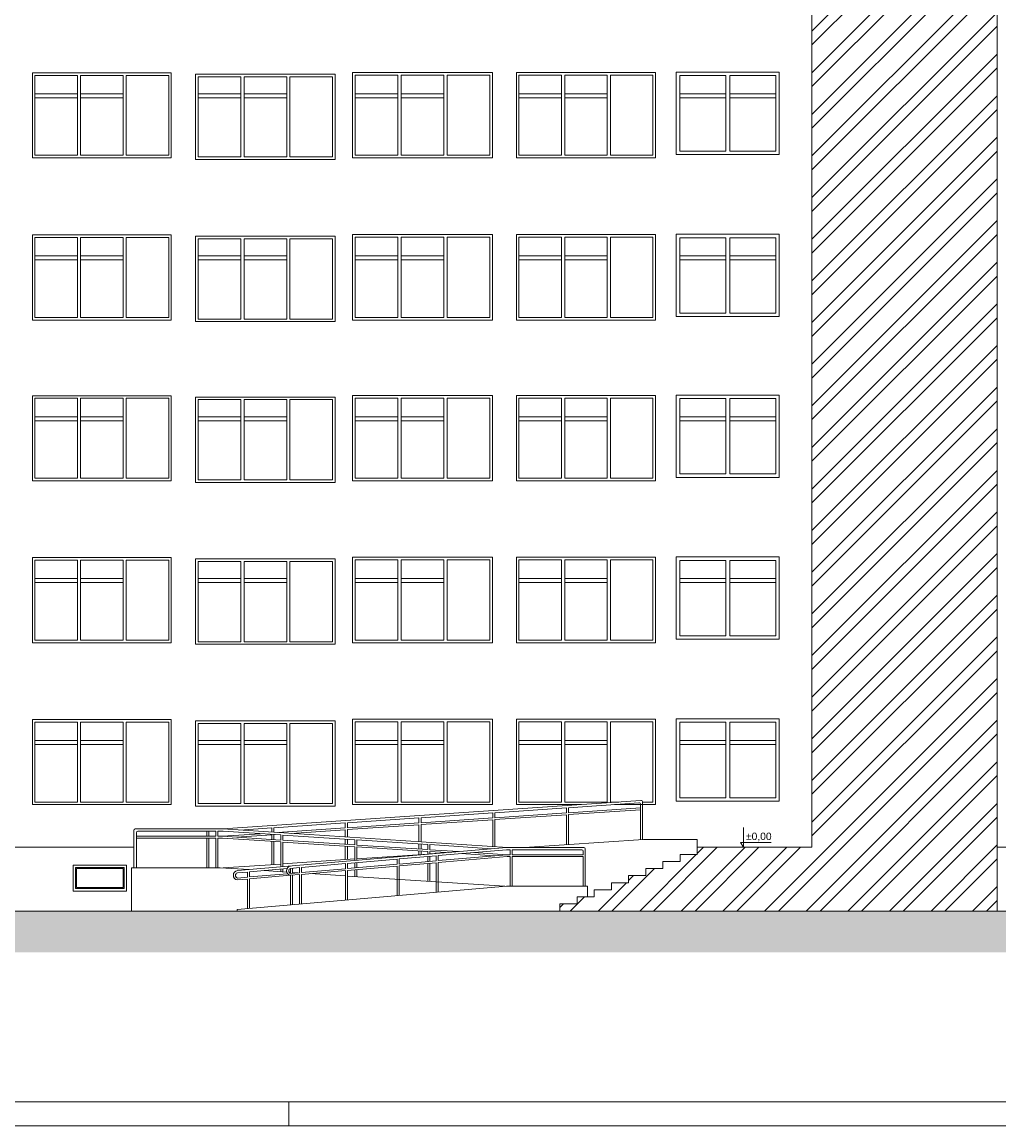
# Paper-space layout 'A-16 INWENTARYZACJA - ELEWACJE' of a CAD drawing. Header units: millimetres. Extents: x 0 to 1100, y 0 to 900.
# Tile 3 of 20: x 326 to 525, y 0 to 225. Entities that reach past the tile are written whole.
import ezdxf
from ezdxf.xclip import XClip

# ---------------------------------------------------------------- set-up
doc = ezdxf.new("R2010")
doc.units = ezdxf.units.MM
doc.header["$MEASUREMENT"] = 0
doc.header["$XCLIPFRAME"] = 0
for name, color, linetype, lineweight in [('A_Arkusz_Nr_pióra__1', 7, 'Continuous', 20), ('A_ściany_Nr_pióra__1', 7, 'Continuous', 20), ('A_ściany_Nr_pióra__2', 8, 'Continuous', 13), ('A_ściany_Nr_pióra__3', 252, 'Continuous', 13)]:
    doc.layers.add(name, color=color, linetype=linetype, lineweight=lineweight)
doc.layers.add('A_Arkusz_Nr_pióra__237', color=7, linetype='Continuous', lineweight=5, true_color=0x343434)
doc.layers.add('A_wymiary_Nr_pióra__7', color=7, linetype='Continuous', lineweight=18, true_color=0x171717)
doc.layers.add('A_ściany', color=7, linetype='Continuous')
doc.styles.add('STYL_AUTOMATYCZNY_4', font='arial.ttf')

# ---------------------------------------------------------------- blocks, each defined once
blk = doc.blocks.new('Rysunek_4_4', base_point=(-445.32, 1341.78))
at = {"layer": 'A_ściany', "linetype": 'Continuous', "lineweight": 13}
h = blk.add_hatch(dxfattribs=at)
h.set_pattern_fill('stal_0004', color=8, style=0, pattern_type=2)
h.set_pattern_definition([(45, (-445.321, 1341.7765), (-4.24264, 4.24264), []), (45, (-446.7353, 1343.1907), (-4.24264, 4.24264), [])])
h.paths.add_polyline_path([(524.42, 43.8), (524.42, 403.68), (486.67, 403.68), (486.67, 56.8), (463.3, 56.8), (463.3, 55.35), (459.8, 55.35), (459.8, 53.91), (456.3, 53.91), (456.3, 52.46), (452.8, 52.46), (452.8, 51.02), (449.3, 51.02), (449.3, 49.57), (445.8, 49.57), (445.8, 48.13), (442.3, 48.13), (442.3, 46.68), (438.8, 46.68), (438.8, 45.24), (435.3, 45.24), (435.3, 43.8)])
blk.add_hatch(color=8, dxfattribs=at).paths.add_polyline_path([(136.02, 47.15), (29.9, 47.15), (29.9, 35.38), (682.46, 35.38), (682.46, 43.8), (205.69, 43.8)])
at = {"layer": 'A_wymiary_Nr_pióra__7', "color": 250, "linetype": 'Continuous', "lineweight": 18, "true_color": 0x171717}
for p, q in [((472.73, 56.8), (472.73, 60.8)), ((472.73, 56.8), (471.98, 56.8)), ((472.73, 56.8), (472.15, 57.8)), ((472.15, 57.8), (472.73, 57.8)), ((472.73, 57.8), (478.36, 57.8)), ((472.73, 56.8), (473.48, 56.8))]:
    blk.add_line(p, q, dxfattribs=at)
at = {"layer": 'A_ściany_Nr_pióra__1', "color": 7, "linetype": 'Continuous', "lineweight": 20}
for p, q in [((348.41, 56.8), (156.63, 56.8)), ((428.11, 56.76), (452.31, 58.41)), ((452.31, 58.41), (463.3, 58.41)), ((463.3, 58.41), (463.3, 56.8)), ((524.42, 56.8), (625.03, 56.8)), ((378.8, 53.41), (393.49, 54.41)), ((393.9, 54.44), (408.35, 55.42)), ((408.76, 55.45), (410.68, 55.58)), ((366.06, 52.62), (347.95, 52.62)), ((347.95, 52.62), (347.95, 43.8)), ((371.97, 52.24), (366.06, 52.62)), ((366.62, 52.58), (378.39, 53.38)), ((379.62, 51.74), (375.03, 52.04)), ((380.4, 51.69), (380.08, 51.71)), ((381.88, 51.59), (380.81, 51.66)), ((391.57, 50.96), (384.41, 51.43)), ((424.09, 48.85), (391.98, 50.94)), ((424.38, 48.88), (369.52, 44.14)), ((440.91, 48.88), (424.38, 48.88)), ((440.91, 48.88), (440.91, 46.68)), ((682.46, 43.8), (205.69, 43.8)), ((369.52, 44.14), (369.52, 43.8)), ((463.3, 43.79), (433.43, 43.79))]:
    blk.add_line(p, q, dxfattribs=at)
at = {"layer": 'A_ściany_Nr_pióra__2', "color": 8, "linetype": 'Continuous', "lineweight": 13}
for p, q in [((366.61, 60.53), (451.82, 66.33)), ((437.05, 64.86), (451.41, 65.84)), ((451.73, 58.37), (451.73, 65.54)), ((452.14, 58.4), (452.14, 66.03)), ((406.98, 62.81), (421.65, 63.81)), ((421.65, 62.79), (421.65, 63.81)), ((422.06, 63.84), (436.64, 64.83)), ((422.06, 62.82), (422.06, 63.84)), ((422.06, 62.82), (436.64, 63.81)), ((422.06, 62.44), (436.64, 63.43)), ((436.64, 63.81), (436.64, 64.83)), ((436.64, 57.34), (436.64, 63.43)), ((437.05, 63.84), (437.05, 64.86)), ((437.05, 63.84), (451.73, 64.84)), ((437.05, 63.46), (451.73, 64.46)), ((437.05, 57.37), (437.05, 63.46)), ((377, 60.78), (391.55, 61.77)), ((377, 59.85), (377, 60.78)), ((391.55, 60.74), (391.55, 61.77)), ((391.96, 61.79), (406.56, 62.79)), ((391.96, 60.77), (391.96, 61.79)), ((391.96, 60.77), (406.56, 61.76)), ((391.96, 60.39), (406.56, 61.39)), ((406.56, 61.76), (406.56, 62.79)), ((406.56, 57.94), (406.56, 61.39)), ((406.98, 61.79), (406.98, 62.81)), ((406.98, 61.79), (421.65, 62.79)), ((406.98, 61.41), (421.65, 62.41)), ((406.98, 57.91), (406.98, 61.41)), ((421.65, 56.96), (421.65, 62.41)), ((422.06, 56.93), (422.06, 62.44)), ((348.41, 52.62), (348.41, 60.23)), ((366.61, 60.53), (348.71, 60.53)), ((348.95, 52.62), (348.95, 59.77)), ((365.18, 59.04), (348.95, 59.04)), ((365.18, 58.66), (348.95, 58.66)), ((365.18, 60.07), (349.25, 60.07)), ((363.32, 59.04), (363.32, 60.07)), ((363.32, 52.62), (363.32, 58.66)), ((363.73, 59.04), (363.73, 60.07)), ((363.73, 52.62), (363.73, 58.66)), ((365.18, 59.04), (365.18, 60.07)), ((365.18, 52.62), (365.18, 58.66)), ((366.64, 60.07), (365.59, 60.07)), ((365.59, 59.04), (365.59, 60.07)), ((366.51, 59.04), (365.59, 59.04)), ((365.59, 52.62), (365.59, 58.66)), ((366.51, 58.66), (365.59, 58.66)), ((378.39, 57.89), (366.48, 58.66)), ((366.51, 59.04), (374.27, 59.57)), ((378.39, 58.27), (366.51, 59.04)), ((424.61, 56.76), (366.57, 60.53)), ((378.39, 59.3), (366.57, 60.07)), ((369.35, 58.86), (376.59, 59.35)), ((370.06, 60.3), (376.59, 60.75)), ((376.59, 59.88), (376.59, 60.75)), ((376.59, 58.39), (376.59, 59.35)), ((377, 59.38), (377.12, 59.38)), ((377, 58.36), (377, 59.38)), ((377.76, 59.81), (391.55, 60.74)), ((378.39, 58.27), (378.39, 59.3)), ((393.49, 58.32), (378.8, 59.27)), ((378.8, 58.24), (378.8, 59.27)), ((380.61, 59.62), (391.55, 60.36)), ((391.55, 58.91), (391.55, 60.36)), ((391.96, 58.88), (391.96, 60.39)), ((424.4, 56.76), (369.55, 52.03)), ((376.59, 53.26), (376.59, 58)), ((377, 53.29), (377, 57.98)), ((378.39, 52.79), (378.39, 57.89)), ((393.49, 57.29), (378.8, 58.24)), ((378.8, 52.83), (378.8, 57.86)), ((393.49, 56.91), (378.8, 57.86)), ((391.55, 57.41), (391.55, 58.45)), ((391.55, 54.28), (391.55, 57.03)), ((391.96, 57.39), (391.96, 58.42)), ((391.96, 54.31), (391.96, 57.01)), ((393.49, 57.29), (393.49, 58.32)), ((393.49, 54.09), (393.49, 56.91)), ((408.35, 57.36), (393.9, 58.29)), ((393.9, 57.26), (393.9, 58.29)), ((408.35, 56.32), (393.9, 57.26)), ((393.9, 54.13), (393.9, 56.88)), ((408.35, 55.94), (393.9, 56.88)), ((406.56, 56.44), (406.56, 57.47)), ((406.98, 56.41), (406.98, 57.45)), ((408.35, 56.32), (408.35, 57.36)), ((421.42, 56.51), (408.76, 57.33)), ((408.76, 56.3), (408.76, 57.33)), ((414.6, 55.92), (408.76, 56.3)), ((424.4, 56.3), (410.51, 55.1)), ((440.16, 56.76), (424.38, 56.76)), ((425.17, 56.3), (424.4, 56.3)), ((425.17, 55.27), (425.17, 56.3)), ((425.58, 55.27), (425.58, 56.3)), ((439.74, 56.3), (425.58, 56.3)), ((440.46, 48.88), (440.46, 56.46)), ((402.12, 54.38), (391.98, 53.5)), ((402.12, 53.34), (402.12, 54.38)), ((410.09, 55.06), (402.53, 54.41)), ((402.53, 53.38), (402.53, 54.41)), ((410.09, 54.03), (402.53, 53.38)), ((406.56, 55.3), (406.56, 56.06)), ((406.98, 55.33), (406.98, 56.03)), ((408.35, 55.38), (408.35, 55.94)), ((408.35, 53.88), (408.35, 54.91)), ((408.76, 55.41), (408.76, 55.92)), ((412.08, 55.7), (408.76, 55.92)), ((408.76, 53.91), (408.76, 54.95)), ((410.09, 54.03), (410.09, 55.06)), ((424.49, 55.27), (410.51, 54.07)), ((410.51, 54.07), (410.51, 55.1)), ((424.53, 54.89), (410.51, 53.68)), ((421.99, 55.06), (415.15, 55.5)), ((424.54, 55.27), (417.67, 55.72)), ((425.17, 55.27), (424.49, 55.27)), ((425.17, 54.89), (424.53, 54.89)), ((425.17, 48.88), (425.17, 54.89)), ((440.04, 55.27), (425.58, 55.27)), ((425.58, 48.88), (425.58, 54.89)), ((440.04, 54.89), (425.58, 54.89)), ((440.04, 55.27), (440.04, 56)), ((440.04, 48.88), (440.04, 54.89)), ((379.67, 52.44), (371.99, 51.78)), ((371.99, 50.74), (371.99, 51.78)), ((378.39, 51.82), (378.39, 52.33)), ((378.8, 51.79), (378.8, 52.36)), ((382.23, 52.66), (380.4, 52.5)), ((380.4, 51.47), (380.4, 52.5)), ((380.4, 51.47), (380.4, 52.5)), ((380.81, 51.5), (380.81, 52.54)), ((382.23, 51.62), (382.23, 52.66)), ((391.57, 53.47), (382.64, 52.69)), ((382.64, 51.66), (382.64, 52.69)), ((391.57, 52.43), (382.64, 51.66)), ((391.57, 52.05), (382.64, 51.28)), ((391.57, 52.43), (391.57, 53.47)), ((391.57, 46.05), (391.57, 52.05)), ((391.98, 52.47), (391.98, 53.5)), ((402.12, 53.34), (391.98, 52.47)), ((402.12, 52.96), (391.98, 52.08)), ((391.98, 46.08), (391.98, 52.08)), ((393.49, 52.6), (393.49, 53.63)), ((393.49, 50.84), (393.49, 52.21)), ((393.9, 52.63), (393.9, 53.67)), ((393.9, 50.81), (393.9, 52.25)), ((402.12, 46.96), (402.12, 52.96)), ((410.09, 53.65), (402.53, 52.99)), ((402.53, 46.99), (402.53, 52.99)), ((408.35, 49.88), (408.35, 53.5)), ((408.76, 49.85), (408.76, 53.53)), ((410.09, 47.64), (410.09, 53.65)), ((410.51, 47.68), (410.51, 53.68)), ((371.58, 51.74), (369.55, 51.56)), ((371.58, 50.7), (369.55, 50.53)), ((371.58, 50.32), (369.55, 50.15)), ((371.58, 50.7), (371.58, 51.74)), ((371.58, 44.32), (371.58, 50.32)), ((379.79, 51.41), (371.99, 50.74)), ((380.4, 51.08), (371.99, 50.36)), ((371.99, 44.35), (371.99, 50.36)), ((382.23, 51.62), (380.4, 51.47)), ((382.23, 51.24), (380.4, 51.08)), ((380.4, 45.08), (380.4, 51.08)), ((380.81, 45.12), (380.81, 51.12)), ((382.23, 45.24), (382.23, 51.24)), ((382.64, 45.27), (382.64, 51.28))]:
    blk.add_line(p, q, dxfattribs=at)
at = {"layer": 'A_ściany_Nr_pióra__2', "color": 8, "linetype": 'Continuous', "lineweight": 13, "flags": 128}
blk.add_lwpolyline([(524.42, 43.8), (435.3, 43.8), (435.3, 45.24), (438.8, 45.24), (438.8, 46.68), (442.3, 46.68), (442.3, 48.13), (445.8, 48.13), (445.8, 49.57), (449.3, 49.57), (449.3, 51.02), (452.8, 51.02), (452.8, 52.46), (456.3, 52.46), (456.3, 53.91), (459.8, 53.91), (459.8, 55.35), (463.3, 55.35), (463.3, 56.8), (486.67, 56.8), (486.67, 403.68), (524.42, 403.68)], close=True, dxfattribs=at)
at = {"layer": 'A_ściany_Nr_pióra__2', "color": 8, "linetype": 'Continuous', "lineweight": 13}
for centre, radius, start, end in [((451.43, 65.54), 0.3, 0, 93.89), ((451.84, 66.03), 0.3, 0, 93.89), ((348.71, 60.23), 0.3, 90, 180), ((349.25, 59.77), 0.3, 90, 180), ((439.74, 56), 0.3, 0, 90), ((440.16, 56.46), 0.3, 0, 90), ((369.67, 51.09), 0.95, 97.6942, 262.3058), ((380.52, 52.02), 0.95, 97.6942, 262.3058), ((380.55, 51.98), 0.539, 106.2307, 253.7693), ((369.7, 51.05), 0.539, 106.2307, 253.7693)]:
    blk.add_arc(centre, radius, start, end, dxfattribs=at)
at = {"layer": 'A_ściany_Nr_pióra__3', "color": 252, "linetype": 'Continuous', "lineweight": 13}
for p, q in [((356.07, 214.66), (327.74, 214.66)), ((327.74, 214.66), (327.74, 197.32)), ((328.27, 214.14), (328.27, 197.85)), ((336.93, 214.14), (328.27, 214.14)), ((336.93, 197.85), (336.93, 214.14)), ((337.58, 214.14), (337.58, 197.85)), ((346.24, 214.14), (337.58, 214.14)), ((346.24, 197.85), (346.24, 214.14)), ((346.89, 214.14), (346.89, 197.85)), ((355.55, 214.14), (346.89, 214.14)), ((355.55, 197.85), (355.55, 214.14)), ((356.07, 197.32), (356.07, 214.66)), ((389.49, 214.39), (361.03, 214.39)), ((361.03, 214.39), (361.03, 196.99)), ((361.55, 213.87), (361.55, 197.52)), ((370.26, 213.87), (361.55, 213.87)), ((370.26, 197.52), (370.26, 213.87)), ((370.91, 213.87), (370.91, 197.52)), ((379.61, 213.87), (370.91, 213.87)), ((379.61, 197.52), (379.61, 213.87)), ((380.26, 213.87), (380.26, 197.52)), ((388.96, 213.87), (380.26, 213.87)), ((388.96, 197.52), (388.96, 213.87)), ((389.49, 196.99), (389.49, 214.39)), ((421.56, 214.72), (393.01, 214.72)), ((393.01, 214.72), (393.01, 197.32)), ((393.53, 214.2), (393.53, 197.85)), ((402.27, 214.2), (393.53, 214.2)), ((402.27, 197.85), (402.27, 214.2)), ((402.92, 214.2), (402.92, 197.85)), ((411.65, 214.2), (402.92, 214.2)), ((411.65, 197.85), (411.65, 214.2)), ((412.3, 214.2), (412.3, 197.85)), ((421.03, 214.2), (412.3, 214.2)), ((421.03, 197.85), (421.03, 214.2)), ((421.56, 197.32), (421.56, 214.72)), ((454.79, 214.72), (426.42, 214.72)), ((426.42, 214.72), (426.42, 197.32)), ((426.94, 214.2), (426.94, 197.85)), ((435.62, 214.2), (426.94, 214.2)), ((435.62, 197.85), (435.62, 214.2)), ((436.27, 214.2), (436.27, 197.85)), ((444.94, 214.2), (436.27, 214.2)), ((444.94, 197.85), (444.94, 214.2)), ((445.59, 214.2), (445.59, 197.85)), ((454.26, 214.2), (445.59, 214.2)), ((454.26, 197.85), (454.26, 214.2)), ((454.79, 197.32), (454.79, 214.72)), ((459.03, 214.8), (459.03, 198.01)), ((459.03, 214.8), (480.03, 214.8)), ((459.73, 214.1), (469.13, 214.1)), ((459.73, 198.71), (459.73, 214.1)), ((469.13, 214.1), (469.13, 198.71)), ((469.93, 214.1), (479.33, 214.1)), ((469.93, 198.71), (469.93, 214.1)), ((479.33, 214.1), (479.33, 198.71)), ((480.03, 214.8), (480.03, 198.01)), ((328.27, 210.37), (336.93, 210.37)), ((328.27, 209.57), (336.93, 209.57)), ((337.58, 210.37), (346.24, 210.37)), ((337.58, 209.57), (346.24, 209.57)), ((361.55, 210.37), (370.26, 210.37)), ((361.55, 209.57), (370.26, 209.57)), ((370.91, 210.37), (379.61, 210.37)), ((370.91, 209.57), (379.61, 209.57)), ((393.53, 210.37), (402.27, 210.37)), ((393.53, 209.57), (402.27, 209.57)), ((402.92, 210.37), (411.65, 210.37)), ((402.92, 209.57), (411.65, 209.57)), ((426.94, 210.37), (435.62, 210.37)), ((426.94, 209.57), (435.62, 209.57)), ((436.27, 210.37), (444.94, 210.37)), ((436.27, 209.57), (444.94, 209.57)), ((469.13, 210.37), (459.73, 210.37)), ((469.13, 209.57), (459.73, 209.57)), ((479.33, 210.37), (469.93, 210.37)), ((479.33, 209.57), (469.93, 209.57)), ((480.03, 198.01), (459.03, 198.01)), ((469.13, 198.71), (459.73, 198.71)), ((479.33, 198.71), (469.93, 198.71)), ((327.74, 197.32), (356.07, 197.32)), ((328.27, 197.85), (336.93, 197.85)), ((337.58, 197.85), (346.24, 197.85)), ((346.89, 197.85), (355.55, 197.85)), ((361.03, 196.99), (389.49, 196.99)), ((361.55, 197.52), (370.26, 197.52)), ((370.91, 197.52), (379.61, 197.52)), ((380.26, 197.52), (388.96, 197.52)), ((393.01, 197.32), (421.56, 197.32)), ((393.53, 197.85), (402.27, 197.85)), ((402.92, 197.85), (411.65, 197.85)), ((412.3, 197.85), (421.03, 197.85)), ((426.42, 197.32), (454.79, 197.32)), ((426.94, 197.85), (435.62, 197.85)), ((436.27, 197.85), (444.94, 197.85)), ((445.59, 197.85), (454.26, 197.85)), ((356.07, 181.61), (327.74, 181.61)), ((327.74, 181.61), (327.74, 164.27)), ((328.27, 181.09), (328.27, 164.8)), ((336.93, 181.09), (328.27, 181.09)), ((336.93, 164.8), (336.93, 181.09)), ((337.58, 181.09), (337.58, 164.8)), ((346.24, 181.09), (337.58, 181.09)), ((346.24, 164.8), (346.24, 181.09)), ((346.89, 181.09), (346.89, 164.8)), ((355.55, 181.09), (346.89, 181.09)), ((355.55, 164.8), (355.55, 181.09)), ((356.07, 164.27), (356.07, 181.61)), ((389.49, 181.34), (361.03, 181.34)), ((361.03, 181.34), (361.03, 163.94)), ((361.55, 180.82), (361.55, 164.47)), ((370.26, 180.82), (361.55, 180.82)), ((370.26, 164.47), (370.26, 180.82)), ((370.91, 180.82), (370.91, 164.47)), ((379.61, 180.82), (370.91, 180.82)), ((379.61, 164.47), (379.61, 180.82)), ((380.26, 180.82), (380.26, 164.47)), ((388.96, 180.82), (380.26, 180.82)), ((388.96, 164.47), (388.96, 180.82)), ((389.49, 163.94), (389.49, 181.34)), ((421.56, 181.67), (393.01, 181.67)), ((393.01, 181.67), (393.01, 164.27)), ((393.53, 181.15), (393.53, 164.8)), ((402.27, 181.15), (393.53, 181.15)), ((402.27, 164.8), (402.27, 181.15)), ((402.92, 181.15), (402.92, 164.8)), ((411.65, 181.15), (402.92, 181.15)), ((411.65, 164.8), (411.65, 181.15)), ((412.3, 181.15), (412.3, 164.8)), ((421.03, 181.15), (412.3, 181.15)), ((421.03, 164.8), (421.03, 181.15)), ((421.56, 164.27), (421.56, 181.67)), ((454.79, 181.67), (426.42, 181.67)), ((426.42, 181.67), (426.42, 164.27)), ((426.94, 181.15), (426.94, 164.8)), ((435.62, 181.15), (426.94, 181.15)), ((435.62, 164.8), (435.62, 181.15)), ((436.27, 181.15), (436.27, 164.8)), ((444.94, 181.15), (436.27, 181.15)), ((444.94, 164.8), (444.94, 181.15)), ((445.59, 181.15), (445.59, 164.8)), ((454.26, 181.15), (445.59, 181.15)), ((454.26, 164.8), (454.26, 181.15)), ((454.79, 164.27), (454.79, 181.67)), ((459.03, 181.75), (459.03, 164.96)), ((459.03, 181.75), (480.03, 181.75)), ((459.73, 181.05), (469.13, 181.05)), ((459.73, 165.66), (459.73, 181.05)), ((469.13, 181.05), (469.13, 165.66)), ((469.93, 181.05), (479.33, 181.05)), ((469.93, 165.66), (469.93, 181.05)), ((479.33, 181.05), (479.33, 165.66)), ((480.03, 181.75), (480.03, 164.96)), ((328.27, 177.32), (336.93, 177.32)), ((328.27, 176.52), (336.93, 176.52)), ((337.58, 177.32), (346.24, 177.32)), ((337.58, 176.52), (346.24, 176.52)), ((361.55, 177.32), (370.26, 177.32)), ((361.55, 176.52), (370.26, 176.52)), ((370.91, 177.32), (379.61, 177.32)), ((370.91, 176.52), (379.61, 176.52)), ((393.53, 177.32), (402.27, 177.32)), ((393.53, 176.52), (402.27, 176.52)), ((402.92, 177.32), (411.65, 177.32)), ((402.92, 176.52), (411.65, 176.52)), ((426.94, 177.32), (435.62, 177.32)), ((426.94, 176.52), (435.62, 176.52)), ((436.27, 177.32), (444.94, 177.32)), ((436.27, 176.52), (444.94, 176.52)), ((469.13, 177.32), (459.73, 177.32)), ((469.13, 176.52), (459.73, 176.52)), ((479.33, 177.32), (469.93, 177.32)), ((479.33, 176.52), (469.93, 176.52)), ((327.74, 164.27), (356.07, 164.27)), ((328.27, 164.8), (336.93, 164.8)), ((337.58, 164.8), (346.24, 164.8)), ((346.89, 164.8), (355.55, 164.8)), ((361.55, 164.47), (370.26, 164.47)), ((370.91, 164.47), (379.61, 164.47)), ((380.26, 164.47), (388.96, 164.47)), ((393.01, 164.27), (421.56, 164.27)), ((393.53, 164.8), (402.27, 164.8)), ((402.92, 164.8), (411.65, 164.8)), ((412.3, 164.8), (421.03, 164.8)), ((426.42, 164.27), (454.79, 164.27)), ((426.94, 164.8), (435.62, 164.8)), ((436.27, 164.8), (444.94, 164.8)), ((445.59, 164.8), (454.26, 164.8)), ((480.03, 164.96), (459.03, 164.96)), ((469.13, 165.66), (459.73, 165.66)), ((479.33, 165.66), (469.93, 165.66)), ((361.03, 163.94), (389.49, 163.94)), ((356.07, 148.84), (327.74, 148.84)), ((327.74, 148.84), (327.74, 131.5)), ((356.07, 131.5), (356.07, 148.84)), ((389.49, 148.57), (361.03, 148.57)), ((361.03, 148.57), (361.03, 131.17)), ((389.49, 131.17), (389.49, 148.57)), ((421.56, 148.9), (393.01, 148.9)), ((393.01, 148.9), (393.01, 131.5)), ((421.56, 131.5), (421.56, 148.9)), ((454.79, 148.9), (426.42, 148.9)), ((426.42, 148.9), (426.42, 131.5)), ((454.79, 131.5), (454.79, 148.9)), ((459.03, 148.98), (459.03, 132.19)), ((459.03, 148.98), (480.03, 148.98)), ((480.03, 148.98), (480.03, 132.19)), ((328.27, 148.31), (328.27, 132.02)), ((336.93, 148.31), (328.27, 148.31)), ((336.93, 132.02), (336.93, 148.31)), ((337.58, 148.31), (337.58, 132.02)), ((346.24, 148.31), (337.58, 148.31)), ((346.24, 132.02), (346.24, 148.31)), ((346.89, 148.31), (346.89, 132.02)), ((355.55, 148.31), (346.89, 148.31)), ((355.55, 132.02), (355.55, 148.31)), ((361.55, 148.04), (361.55, 131.69)), ((370.26, 148.04), (361.55, 148.04)), ((370.26, 131.69), (370.26, 148.04)), ((370.91, 148.04), (370.91, 131.69)), ((379.61, 148.04), (370.91, 148.04)), ((379.61, 131.69), (379.61, 148.04)), ((380.26, 148.04), (380.26, 131.69)), ((388.96, 148.04), (380.26, 148.04)), ((388.96, 131.69), (388.96, 148.04)), ((393.53, 148.37), (393.53, 132.02)), ((402.27, 148.37), (393.53, 148.37)), ((402.27, 132.02), (402.27, 148.37)), ((402.92, 148.37), (402.92, 132.02)), ((411.65, 148.37), (402.92, 148.37)), ((411.65, 132.02), (411.65, 148.37)), ((412.3, 148.37), (412.3, 132.02)), ((421.03, 148.37), (412.3, 148.37)), ((421.03, 132.02), (421.03, 148.37)), ((426.94, 148.37), (426.94, 132.02)), ((435.62, 148.37), (426.94, 148.37)), ((435.62, 132.02), (435.62, 148.37)), ((436.27, 148.37), (436.27, 132.02)), ((444.94, 148.37), (436.27, 148.37)), ((444.94, 132.02), (444.94, 148.37)), ((445.59, 148.37), (445.59, 132.02)), ((454.26, 148.37), (445.59, 148.37)), ((454.26, 132.02), (454.26, 148.37)), ((459.73, 148.28), (469.13, 148.28)), ((459.73, 132.89), (459.73, 148.28)), ((469.13, 148.28), (469.13, 132.89)), ((469.93, 148.28), (479.33, 148.28)), ((469.93, 132.89), (469.93, 148.28)), ((479.33, 148.28), (479.33, 132.89)), ((328.27, 144.55), (336.93, 144.55)), ((337.58, 144.55), (346.24, 144.55)), ((361.55, 144.55), (370.26, 144.55)), ((370.91, 144.55), (379.61, 144.55)), ((393.53, 144.55), (402.27, 144.55)), ((402.92, 144.55), (411.65, 144.55)), ((426.94, 144.55), (435.62, 144.55)), ((436.27, 144.55), (444.94, 144.55)), ((469.13, 144.55), (459.73, 144.55)), ((479.33, 144.55), (469.93, 144.55)), ((328.27, 143.75), (336.93, 143.75)), ((337.58, 143.75), (346.24, 143.75)), ((361.55, 143.75), (370.26, 143.75)), ((370.91, 143.75), (379.61, 143.75)), ((393.53, 143.75), (402.27, 143.75)), ((402.92, 143.75), (411.65, 143.75)), ((426.94, 143.75), (435.62, 143.75)), ((436.27, 143.75), (444.94, 143.75)), ((469.13, 143.75), (459.73, 143.75)), ((479.33, 143.75), (469.93, 143.75)), ((469.13, 132.89), (459.73, 132.89)), ((479.33, 132.89), (469.93, 132.89)), ((327.74, 131.5), (356.07, 131.5)), ((328.27, 132.02), (336.93, 132.02)), ((337.58, 132.02), (346.24, 132.02)), ((346.89, 132.02), (355.55, 132.02)), ((361.03, 131.17), (389.49, 131.17)), ((361.55, 131.69), (370.26, 131.69)), ((370.91, 131.69), (379.61, 131.69)), ((380.26, 131.69), (388.96, 131.69)), ((393.01, 131.5), (421.56, 131.5)), ((393.53, 132.02), (402.27, 132.02)), ((402.92, 132.02), (411.65, 132.02)), ((412.3, 132.02), (421.03, 132.02)), ((426.42, 131.5), (454.79, 131.5)), ((426.94, 132.02), (435.62, 132.02)), ((436.27, 132.02), (444.94, 132.02)), ((445.59, 132.02), (454.26, 132.02)), ((480.03, 132.19), (459.03, 132.19)), ((356.07, 115.84), (327.74, 115.84)), ((327.74, 115.84), (327.74, 98.5)), ((328.27, 115.31), (328.27, 99.02)), ((336.93, 115.31), (328.27, 115.31)), ((336.93, 99.02), (336.93, 115.31)), ((337.58, 115.31), (337.58, 99.02)), ((346.24, 115.31), (337.58, 115.31)), ((346.24, 99.02), (346.24, 115.31)), ((346.89, 115.31), (346.89, 99.02)), ((355.55, 115.31), (346.89, 115.31)), ((355.55, 99.02), (355.55, 115.31)), ((356.07, 98.5), (356.07, 115.84)), ((389.49, 115.57), (361.03, 115.57)), ((361.03, 115.57), (361.03, 98.17)), ((361.55, 115.04), (361.55, 98.69)), ((370.26, 115.04), (361.55, 115.04)), ((370.26, 98.69), (370.26, 115.04)), ((370.91, 115.04), (370.91, 98.69)), ((379.61, 115.04), (370.91, 115.04)), ((379.61, 98.69), (379.61, 115.04)), ((380.26, 115.04), (380.26, 98.69)), ((388.96, 115.04), (380.26, 115.04)), ((388.96, 98.69), (388.96, 115.04)), ((389.49, 98.17), (389.49, 115.57)), ((421.56, 115.9), (393.01, 115.9)), ((393.01, 115.9), (393.01, 98.5)), ((393.53, 115.37), (393.53, 99.02)), ((402.27, 115.37), (393.53, 115.37)), ((402.27, 99.02), (402.27, 115.37)), ((402.92, 115.37), (402.92, 99.02)), ((411.65, 115.37), (402.92, 115.37)), ((411.65, 99.02), (411.65, 115.37)), ((412.3, 115.37), (412.3, 99.02)), ((421.03, 115.37), (412.3, 115.37)), ((421.03, 99.02), (421.03, 115.37)), ((421.56, 98.5), (421.56, 115.9)), ((454.79, 115.9), (426.42, 115.9)), ((426.42, 115.9), (426.42, 98.5)), ((426.94, 115.37), (426.94, 99.02)), ((435.62, 115.37), (426.94, 115.37)), ((435.62, 99.02), (435.62, 115.37)), ((436.27, 115.37), (436.27, 99.02)), ((444.94, 115.37), (436.27, 115.37)), ((444.94, 99.02), (444.94, 115.37)), ((445.59, 115.37), (445.59, 99.02)), ((454.26, 115.37), (445.59, 115.37)), ((454.26, 99.02), (454.26, 115.37)), ((454.79, 98.5), (454.79, 115.9)), ((459.03, 115.98), (459.03, 99.19)), ((459.03, 115.98), (480.03, 115.98)), ((459.73, 115.28), (469.13, 115.28)), ((459.73, 99.89), (459.73, 115.28)), ((469.13, 115.28), (469.13, 99.89)), ((469.93, 115.28), (479.33, 115.28)), ((469.93, 99.89), (469.93, 115.28)), ((479.33, 115.28), (479.33, 99.89)), ((480.03, 115.98), (480.03, 99.19)), ((328.27, 111.55), (336.93, 111.55)), ((328.27, 110.75), (336.93, 110.75)), ((337.58, 111.55), (346.24, 111.55)), ((337.58, 110.75), (346.24, 110.75)), ((361.55, 111.55), (370.26, 111.55)), ((361.55, 110.75), (370.26, 110.75)), ((370.91, 111.55), (379.61, 111.55)), ((370.91, 110.75), (379.61, 110.75)), ((393.53, 111.55), (402.27, 111.55)), ((393.53, 110.75), (402.27, 110.75)), ((402.92, 111.55), (411.65, 111.55)), ((402.92, 110.75), (411.65, 110.75)), ((426.94, 111.55), (435.62, 111.55)), ((426.94, 110.75), (435.62, 110.75)), ((436.27, 111.55), (444.94, 111.55)), ((436.27, 110.75), (444.94, 110.75)), ((469.13, 111.55), (459.73, 111.55)), ((469.13, 110.75), (459.73, 110.75)), ((479.33, 111.55), (469.93, 111.55)), ((479.33, 110.75), (469.93, 110.75)), ((328.27, 99.02), (336.93, 99.02)), ((337.58, 99.02), (346.24, 99.02)), ((346.89, 99.02), (355.55, 99.02)), ((393.53, 99.02), (402.27, 99.02)), ((402.92, 99.02), (411.65, 99.02)), ((412.3, 99.02), (421.03, 99.02)), ((426.94, 99.02), (435.62, 99.02)), ((436.27, 99.02), (444.94, 99.02)), ((445.59, 99.02), (454.26, 99.02)), ((480.03, 99.19), (459.03, 99.19)), ((469.13, 99.89), (459.73, 99.89)), ((479.33, 99.89), (469.93, 99.89)), ((327.74, 98.5), (356.07, 98.5)), ((361.03, 98.17), (389.49, 98.17)), ((361.55, 98.69), (370.26, 98.69)), ((370.91, 98.69), (379.61, 98.69)), ((380.26, 98.69), (388.96, 98.69)), ((393.01, 98.5), (421.56, 98.5)), ((426.42, 98.5), (454.79, 98.5)), ((356.07, 82.84), (327.74, 82.84)), ((327.74, 82.84), (327.74, 65.5)), ((328.27, 82.31), (328.27, 66.02)), ((336.93, 82.31), (328.27, 82.31)), ((336.93, 66.02), (336.93, 82.31)), ((337.58, 82.31), (337.58, 66.02)), ((346.24, 82.31), (337.58, 82.31)), ((346.24, 66.02), (346.24, 82.31)), ((346.89, 82.31), (346.89, 66.02)), ((355.55, 82.31), (346.89, 82.31)), ((355.55, 66.02), (355.55, 82.31)), ((356.07, 65.5), (356.07, 82.84)), ((389.49, 82.57), (361.03, 82.57)), ((361.03, 82.57), (361.03, 65.17)), ((361.55, 82.04), (361.55, 65.69)), ((370.26, 82.04), (361.55, 82.04)), ((370.26, 65.69), (370.26, 82.04)), ((370.91, 82.04), (370.91, 65.69)), ((379.61, 82.04), (370.91, 82.04)), ((379.61, 65.69), (379.61, 82.04)), ((380.26, 82.04), (380.26, 65.69)), ((388.96, 82.04), (380.26, 82.04)), ((388.96, 65.69), (388.96, 82.04)), ((389.49, 65.17), (389.49, 82.57)), ((421.56, 82.9), (393.01, 82.9)), ((393.01, 82.9), (393.01, 65.5)), ((393.53, 82.37), (393.53, 66.02)), ((402.27, 82.37), (393.53, 82.37)), ((402.27, 66.02), (402.27, 82.37)), ((402.92, 82.37), (402.92, 66.02)), ((411.65, 82.37), (402.92, 82.37)), ((411.65, 66.02), (411.65, 82.37)), ((412.3, 82.37), (412.3, 66.02)), ((421.03, 82.37), (412.3, 82.37)), ((421.03, 66.02), (421.03, 82.37)), ((421.56, 65.5), (421.56, 82.9)), ((426.42, 82.9), (426.42, 65.5)), ((454.79, 82.9), (426.42, 82.9)), ((426.42, 82.9), (426.42, 65.5)), ((454.79, 82.9), (426.42, 82.9)), ((435.62, 82.37), (426.94, 82.37)), ((426.94, 82.37), (426.94, 66.02)), ((435.62, 82.37), (426.94, 82.37)), ((426.94, 82.37), (426.94, 66.02)), ((435.62, 66.02), (435.62, 82.37)), ((435.62, 66.02), (435.62, 82.37)), ((444.94, 82.37), (436.27, 82.37)), ((436.27, 82.37), (436.27, 66.02)), ((444.94, 82.37), (436.27, 82.37)), ((436.27, 82.37), (436.27, 66.02)), ((444.94, 66.02), (444.94, 82.37)), ((444.94, 66.02), (444.94, 82.37)), ((454.26, 82.37), (445.59, 82.37)), ((445.59, 82.37), (445.59, 66.02)), ((454.26, 82.37), (445.59, 82.37)), ((445.59, 82.37), (445.59, 66.02)), ((454.26, 66.02), (454.26, 82.37)), ((454.26, 66.02), (454.26, 82.37)), ((454.79, 65.5), (454.79, 82.9)), ((454.79, 65.5), (454.79, 82.9)), ((459.03, 82.98), (459.03, 66.19)), ((459.03, 82.98), (480.03, 82.98)), ((459.73, 82.28), (469.13, 82.28)), ((459.73, 66.89), (459.73, 82.28)), ((469.13, 82.28), (469.13, 66.89)), ((469.93, 82.28), (479.33, 82.28)), ((469.93, 66.89), (469.93, 82.28)), ((479.33, 82.28), (479.33, 66.89)), ((480.03, 82.98), (480.03, 66.19)), ((328.27, 78.55), (336.93, 78.55)), ((328.27, 77.75), (336.93, 77.75)), ((337.58, 78.55), (346.24, 78.55)), ((337.58, 77.75), (346.24, 77.75)), ((361.55, 78.55), (370.26, 78.55)), ((361.55, 77.75), (370.26, 77.75)), ((370.91, 78.55), (379.61, 78.55)), ((370.91, 77.75), (379.61, 77.75)), ((393.53, 78.55), (402.27, 78.55)), ((393.53, 77.75), (402.27, 77.75)), ((402.92, 78.55), (411.65, 78.55)), ((402.92, 77.75), (411.65, 77.75)), ((426.94, 78.55), (435.62, 78.55)), ((426.94, 78.55), (435.62, 78.55)), ((426.94, 77.75), (435.62, 77.75)), ((426.94, 77.75), (435.62, 77.75)), ((436.27, 78.55), (444.94, 78.55)), ((436.27, 78.55), (444.94, 78.55)), ((436.27, 77.75), (444.94, 77.75)), ((436.27, 77.75), (444.94, 77.75)), ((469.13, 78.55), (459.73, 78.55)), ((469.13, 77.75), (459.73, 77.75)), ((479.33, 78.55), (469.93, 78.55)), ((479.33, 77.75), (469.93, 77.75)), ((327.74, 65.5), (356.07, 65.5)), ((328.27, 66.02), (336.93, 66.02)), ((337.58, 66.02), (346.24, 66.02)), ((346.89, 66.02), (355.55, 66.02)), ((361.55, 65.69), (370.26, 65.69)), ((370.91, 65.69), (379.61, 65.69)), ((380.26, 65.69), (388.96, 65.69)), ((393.01, 65.5), (421.56, 65.5)), ((393.53, 66.02), (402.27, 66.02)), ((402.92, 66.02), (411.65, 66.02)), ((412.3, 66.02), (421.03, 66.02)), ((426.42, 65.5), (439.62, 65.5)), ((426.42, 65.5), (439.62, 65.5)), ((426.94, 66.02), (435.62, 66.02)), ((426.94, 66.02), (435.62, 66.02)), ((436.27, 66.02), (444.94, 66.02)), ((436.27, 66.02), (444.94, 66.02)), ((445.47, 65.9), (445.5, 65.9)), ((445.59, 66.02), (447.34, 66.02)), ((445.59, 66.02), (447.34, 66.02)), ((446.4, 65.5), (451.73, 65.5)), ((446.4, 65.5), (454.79, 65.5)), ((452.14, 66.02), (454.26, 66.02)), ((452.14, 65.5), (454.79, 65.5)), ((480.03, 66.19), (459.03, 66.19)), ((469.13, 66.89), (459.73, 66.89)), ((479.33, 66.89), (469.93, 66.89)), ((361.03, 65.17), (389.49, 65.17))]:
    blk.add_line(p, q, dxfattribs=at)
at = {"layer": 'A_ściany_Nr_pióra__3', "color": 252, "linetype": 'Continuous', "lineweight": 13, "flags": 128}
for points in [[(336.03, 53.18), (346.93, 53.18), (346.93, 47.88), (336.03, 47.88)], [(336.53, 52.68), (346.43, 52.68), (346.43, 48.38), (336.53, 48.38)], [(336.73, 52.48), (346.23, 52.48), (346.23, 48.58), (336.73, 48.58)]]:
    blk.add_lwpolyline(points, close=True, dxfattribs=at)
at = {"layer": 'A_wymiary_Nr_pióra__7', "color": 250, "linetype": 'Continuous', "lineweight": 18, "true_color": 0x171717, "insert": (473.23, 58), "char_height": 1.5, "width": 5.1328, "attachment_point": 7, "style": 'STYL_AUTOMATYCZNY_4'}
blk.add_mtext('\\A1;{\\pql;\\fArial|b0|i0|c238|p0;\\W1.000000;±0,00}', dxfattribs=at)

psp = doc.layouts.new('A-16 INWENTARYZACJA - ELEWACJE')

# ---------------------------------------------------------------- linework, layer by layer
at = {"layer": 'A_Arkusz_Nr_pióra__1', "color": 7, "linetype": 'Continuous', "lineweight": 20}
psp.add_line((1095.1, 4.9), (29.9, 4.9), dxfattribs=at)
at = {"layer": 'A_Arkusz_Nr_pióra__1', "color": 7, "linetype": 'Continuous', "lineweight": 20, "flags": 128}
psp.add_lwpolyline([(0, 900), (1100, 900), (1100, 0), (0, 0)], close=True, dxfattribs=at)
at = {"layer": 'A_Arkusz_Nr_pióra__237', "color": 250, "linetype": 'Continuous', "lineweight": 5, "true_color": 0x343434}
psp.add_line((380, 0), (380, 4.9), dxfattribs=at)

# ---------------------------------------------------------------- block references
at = {"color": 37, "linetype": 'Continuous', "lineweight": 5, "true_color": 0x656532}
ref = psp.add_blockref('Rysunek_4_4', (-445.32, 1341.78), dxfattribs=at)
XClip(ref).set_block_clipping_path([(29.90003743, 21.7850095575), (682.4559103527, 440.8703176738)])

doc.saveas('drawing.dxf')
